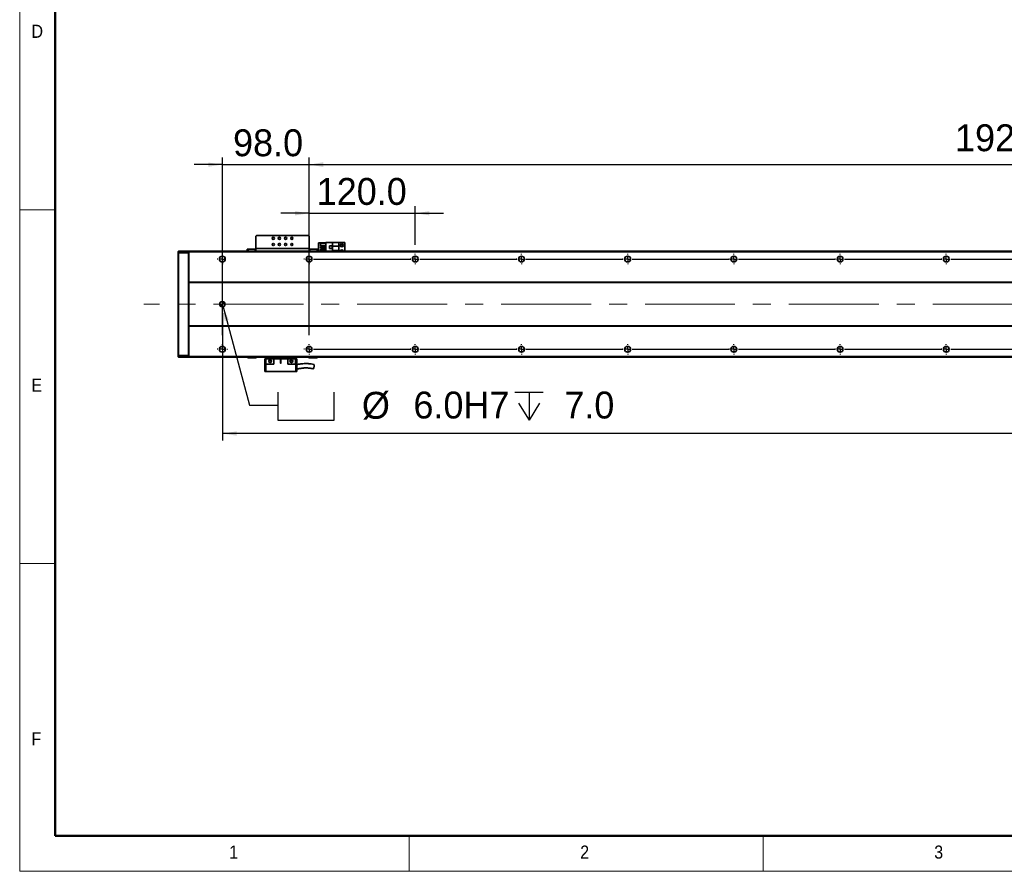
# Model space of a CAD drawing. Header units: millimetres. Extents: x 40 to 3320, y 40 to 2336.
# Tile 1 of 12: x 40 to 1153, y 40 to 1003. Entities that reach past the tile are written whole.
import ezdxf

# ---------------------------------------------------------------- set-up
doc = ezdxf.new("R2010")
doc.units = ezdxf.units.MM
doc.header["$LTSCALE"] = 8
doc.header["$PDSIZE"] = -1
doc.linetypes.add('CENTERX2', pattern=[20.32, 12.7, -2.54, 2.54, -2.54])
doc.layers.add('黑色实线', color=7, linetype='Continuous')
doc.styles.add('SLDTEXTSTYLE1', font='Gothic.ttf', dxfattribs={"width": 0.913})
doc.styles.add('SLDTEXTSTYLE8', font='txt')
doc.dimstyles.new('SLDDIMSTYLE0', dxfattribs={"dimtxt": 30.4, "dimasz": 16, "dimexe": 0, "dimexo": 0.0625, "dimgap": 7.6, "dimtad": 2, "dimdec": 1, "dimrnd": 1e-09, "dimzin": 4, "dimdsep": 46, "dimtxsty": 'SLDTEXTSTYLE8', "dimsah": 1, "dimcen": 0.09, "dimadec": 0, "dimazin": 1, "dimtfac": 1, "dimtdec": 1, "dimtmove": 0, "dimatfit": 0, "dimfxl": 0, "dimfrac": 2, "dimtolj": 1, "dimtzin": 12, "dimarcsym": 0})
doc.dimstyles.new('SLDDIMSTYLE4', dxfattribs={"dimtxt": 30.4, "dimasz": 16, "dimexe": 0, "dimexo": 0.0625, "dimgap": 7.6, "dimtad": 0, "dimtih": 1, "dimtoh": 1, "dimdec": 1, "dimrnd": 1e-09, "dimzin": 4, "dimdsep": 46, "dimtxsty": 'SLDTEXTSTYLE8', "dimsah": 1, "dimcen": 0, "dimadec": 0, "dimazin": 1, "dimtfac": 1, "dimtdec": 1, "dimtofl": 0, "dimtmove": 0, "dimatfit": 3, "dimfxl": 0, "dimfrac": 2, "dimtolj": 1, "dimtzin": 12, "dimarcsym": 0})
doc.dimstyles.new('SLDDIMSTYLE5', dxfattribs={"dimtxt": 30.4, "dimasz": 16, "dimexe": 0, "dimexo": 0.0625, "dimgap": 7.6, "dimtad": 2, "dimdec": 1, "dimrnd": 1e-09, "dimzin": 4, "dimdsep": 46, "dimtxsty": 'SLDTEXTSTYLE8', "dimsah": 1, "dimcen": 0.09, "dimadec": 0, "dimazin": 1, "dimtfac": 1, "dimtdec": 1, "dimtofl": 0, "dimtmove": 0, "dimatfit": 3, "dimfxl": 0, "dimfrac": 2, "dimtolj": 1, "dimtzin": 12, "dimarcsym": 0})

# ---------------------------------------------------------------- blocks, each defined once
blk = doc.blocks.new('SW_SYMBOL_HOLE_SPOT')
at = {"layer": '黑色实线', "color": 0}
for p, q in [((0, 7000), (0, 600)), ((12800, 600), (12800, 7000)), ((0, 600), (12800, 600))]:
    blk.add_line(p, q, dxfattribs=at)
blk = doc.blocks.new('SW_SYMBOL_HOLE_DEPTH')
at = {"layer": '黑色实线', "color": 0}
for p, q in [((0, 7000), (6400, 7000)), ((3200, 7000), (3200, 600)), ((800, 4440), (3200, 600)), ((5600, 4440), (3200, 600))]:
    blk.add_line(p, q, dxfattribs=at)
blk = doc.blocks.new('_D_25')
at = {"layer": '黑色实线'}
for p, q in [((269.8, 678.3), (299.6, 567.1)), ((299.6, 567.1), (331.6, 567.1))]:
    blk.add_line(p, q, dxfattribs=at)
blk.add_solid([(269.8, 678.3), (271.6, 662.3), (276.2, 663.5)], dxfattribs=at)
at = {"layer": '黑色实线', "xscale": 0.004985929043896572, "yscale": 0.004985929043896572, "zscale": 0.004985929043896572}
for name, p in [('SW_SYMBOL_HOLE_SPOT', (331.6, 547)), ('SW_SYMBOL_HOLE_DEPTH', (599.6, 547))]:
    blk.add_blockref(name, p, dxfattribs=at)
at = {"layer": '黑色实线', "char_height": 30.4, "attachment_point": 1, "style": 'SLDTEXTSTYLE8'}
for s, insert in [('%%c', (426.7, 582.1)), (' 6.0H7 ', (473.6, 582.4)), (' 7.0', (644.1, 582.4))]:
    blk.add_mtext(s, dxfattribs=dict(at, insert=insert))
blk = doc.blocks.new('_D_27')
at = {"layer": '黑色实线'}
for p, q in [((269, 671.1), (269, 527)), ((2385, 665.5), (2385, 527)), ((2385, 535), (269, 535))]:
    blk.add_line(p, q, dxfattribs=at)
for points in [[(269, 535), (285, 532.6), (285, 537.4)], [(2385, 535), (2369, 537.4), (2369, 532.6)]]:
    blk.add_solid(points, dxfattribs=at)
at = {"layer": '黑色实线', "insert": (1269.4, 574.8), "char_height": 30.4, "attachment_point": 1, "style": 'SLDTEXTSTYLE8'}
blk.add_mtext('2116.0', dxfattribs=at)
blk = doc.blocks.new('_D_30')
at = {"layer": 'Defpoints', "color": 0}
for p in [(2287, 839), (367, 738.1), (2287, 738.1)]:
    blk.add_point(p, dxfattribs=at)
at = {"layer": '黑色实线', "color": 0, "lineweight": -2}
for p, q in [((367, 738.1), (367, 839)), ((383, 839), (2271, 839)), ((2287, 738.1), (2287, 839))]:
    blk.add_line(p, q, dxfattribs=at)
at = {"layer": '黑色实线', "color": 0}
for points in [[(383, 841.7), (383, 836.4), (367, 839)], [(2271, 841.7), (2271, 836.4), (2287, 839)]]:
    blk.add_solid(points, dxfattribs=at)
at = {"layer": '黑色实线', "color": 0, "insert": (1358.7, 884.6), "char_height": 30.4, "attachment_point": 2, "style": 'SLDTEXTSTYLE8'}
blk.add_mtext('\\A1;1920.0=16×120.0（PITCH）', dxfattribs=at)
blk = doc.blocks.new('_D_31')
at = {"layer": '黑色实线'}
for p, q in [((367, 748.2), (367, 792)), ((487, 748.2), (487, 792)), ((367, 784), (335, 784)), ((367, 784), (487, 784)), ((487, 784), (519, 784))]:
    blk.add_line(p, q, dxfattribs=at)
for points in [[(367, 784), (351, 786.4), (351, 781.6)], [(487, 784), (503, 781.6), (503, 786.4)]]:
    blk.add_solid(points, dxfattribs=at)
at = {"layer": '黑色实线', "insert": (375.6, 823.9), "char_height": 30.4, "attachment_point": 1, "style": 'SLDTEXTSTYLE8'}
blk.add_mtext('120.0', dxfattribs=at)
blk = doc.blocks.new('_D_32')
at = {"layer": '黑色实线'}
for p, q in [((269, 646.2), (269, 847)), ((367, 646.2), (367, 847)), ((269, 839), (237, 839)), ((269, 839), (367, 839)), ((367, 839), (399, 839))]:
    blk.add_line(p, q, dxfattribs=at)
for points in [[(269, 839), (253, 841.4), (253, 836.6)], [(367, 839), (383, 836.6), (383, 841.4)]]:
    blk.add_solid(points, dxfattribs=at)
at = {"layer": '黑色实线', "insert": (281.1, 878.9), "char_height": 30.4, "attachment_point": 1, "style": 'SLDTEXTSTYLE8'}
blk.add_mtext('98.0', dxfattribs=at)
blk = doc.blocks.new('SW_CENTERMARKSYMBOL_0')
at = {"layer": '黑色实线', "color": 0}
for p, q in [((-5.08, 0), (-5.84, 0)), ((0, 0), (-2.54, 0)), ((0, 5.08), (0, 5.84)), ((0, 0), (0, 2.54)), ((0, 0), (0, -2.54)), ((0, 0), (2.54, 0)), ((5.08, 0), (5.84, 0)), ((0, -5.08), (0, -5.84))]:
    blk.add_line(p, q, dxfattribs=at)
blk = doc.blocks.new('SW_CENTERMARKSYMBOL_1')
at = {"layer": '黑色实线', "color": 0}
for p, q in [((-343.08, 102), (-343.84, 102)), ((-338, 102), (-340.54, 102)), ((-338, 107.08), (-338, 107.84)), ((-338, 102), (-338, 104.54)), ((-338, 102), (-338, 99.46)), ((-338, 102), (-335.46, 102)), ((0, 102), (-2.54, 102)), ((0, 107.08), (0, 107.84)), ((0, 102), (0, 104.54)), ((0, 102), (0, 99.46)), ((0, 102), (2.54, 102)), ((5.08, 102), (5.84, 102)), ((-338, 96.92), (-338, 96.16)), ((0, 96.92), (0, 96.16)), ((-245.08, 0), (-245.84, 0)), ((-240, 0), (-242.54, 0)), ((-240, 5.08), (-240, 5.84)), ((-240, 0), (-240, 2.54)), ((-240, 0), (-240, -2.54)), ((-240, 0), (-237.46, 0)), ((-234.92, 0), (-125.08, 0)), ((-125.08, 0), (-125.84, 0)), ((-120, 0), (-122.54, 0)), ((-120, 0), (-122.54, 0)), ((-120, 5.08), (-120, 5.84)), ((-120, 0), (-120, 2.54)), ((-120, 0), (-120, 2.54)), ((-120, 0), (-120, -2.54)), ((-120, 0), (-117.46, 0)), ((-120, 0), (-120, -2.54)), ((-120, 0), (-117.46, 0)), ((-114.92, 0), (-114.16, 0)), ((-114.92, 0), (-5.08, 0)), ((-5.08, 0), (-5.84, 0)), ((0, 0), (-2.54, 0)), ((0, 0), (-2.54, 0)), ((0, 0), (-2.54, 0)), ((0, 5.08), (0, 5.84)), ((0, 5.08), (0, 5.84)), ((0, 0), (0, 2.54)), ((0, 0), (0, 2.54)), ((0, 0), (0, 2.54)), ((0, 0), (0, -2.54)), ((0, 0), (2.54, 0)), ((0, 0), (0, -2.54)), ((0, 0), (2.54, 0)), ((0, 0), (0, -2.54)), ((0, 0), (2.54, 0)), ((5.08, 0), (5.84, 0)), ((5.08, 0), (114.92, 0)), ((114.92, 0), (114.16, 0)), ((120, 0), (117.46, 0)), ((120, 0), (117.46, 0)), ((120, 0), (117.46, 0)), ((120, 0), (117.46, 0)), ((120, 5.08), (120, 5.84)), ((120, 0), (120, 2.54)), ((120, 0), (120, 2.54)), ((120, 0), (120, 2.54)), ((120, 0), (120, 2.54)), ((120, 0), (120, -2.54)), ((120, 0), (122.54, 0)), ((120, 0), (120, -2.54)), ((120, 0), (122.54, 0)), ((120, 0), (120, -2.54)), ((120, 0), (122.54, 0)), ((120, 0), (120, -2.54)), ((120, 0), (122.54, 0)), ((125.08, 0), (125.84, 0)), ((125.08, 0), (234.92, 0)), ((234.92, 0), (234.16, 0)), ((240, 0), (237.46, 0)), ((240, 0), (237.46, 0)), ((240, 0), (237.46, 0)), ((240, 0), (237.46, 0)), ((240, 0), (237.46, 0)), ((240, 5.08), (240, 5.84)), ((240, 0), (240, 2.54)), ((240, 0), (240, 2.54)), ((240, 0), (240, 2.54)), ((240, 0), (240, 2.54)), ((240, 0), (240, 2.54)), ((240, 0), (240, -2.54)), ((240, 0), (242.54, 0)), ((240, 0), (240, -2.54)), ((240, 0), (242.54, 0)), ((240, 0), (240, -2.54)), ((240, 0), (242.54, 0)), ((240, 0), (240, -2.54)), ((240, 0), (242.54, 0)), ((240, 0), (240, -2.54)), ((240, 0), (242.54, 0)), ((245.08, 0), (245.84, 0)), ((245.08, 0), (354.92, 0)), ((354.92, 0), (354.16, 0)), ((360, 0), (357.46, 0)), ((360, 0), (357.46, 0)), ((360, 0), (357.46, 0)), ((360, 0), (357.46, 0)), ((360, 0), (357.46, 0)), ((360, 0), (357.46, 0)), ((360, 5.08), (360, 5.84)), ((360, 0), (360, 2.54)), ((360, 0), (360, 2.54)), ((360, 0), (360, 2.54)), ((360, 0), (360, 2.54)), ((360, 0), (360, 2.54)), ((360, 0), (360, 2.54)), ((360, 0), (360, -2.54)), ((360, 0), (362.54, 0)), ((360, 0), (360, -2.54)), ((360, 0), (362.54, 0)), ((360, 0), (360, -2.54)), ((360, 0), (362.54, 0)), ((360, 0), (360, -2.54)), ((360, 0), (362.54, 0)), ((360, 0), (360, -2.54)), ((360, 0), (362.54, 0)), ((360, 0), (360, -2.54)), ((360, 0), (362.54, 0)), ((365.08, 0), (365.84, 0)), ((365.08, 0), (474.92, 0)), ((474.92, 0), (474.16, 0)), ((480, 0), (477.46, 0)), ((480, 0), (477.46, 0)), ((480, 0), (477.46, 0)), ((480, 0), (477.46, 0)), ((480, 0), (477.46, 0)), ((480, 0), (477.46, 0)), ((480, 0), (477.46, 0)), ((480, 5.08), (480, 5.84)), ((480, 0), (480, 2.54)), ((480, 0), (480, 2.54)), ((480, 0), (480, 2.54)), ((480, 0), (480, 2.54)), ((480, 0), (480, 2.54)), ((480, 0), (480, 2.54)), ((480, 0), (480, 2.54)), ((480, 0), (480, -2.54)), ((480, 0), (482.54, 0)), ((480, 0), (480, -2.54)), ((480, 0), (482.54, 0)), ((480, 0), (480, -2.54)), ((480, 0), (482.54, 0)), ((480, 0), (480, -2.54)), ((480, 0), (482.54, 0)), ((480, 0), (480, -2.54)), ((480, 0), (482.54, 0)), ((480, 0), (480, -2.54)), ((480, 0), (482.54, 0)), ((480, 0), (480, -2.54)), ((480, 0), (482.54, 0)), ((485.08, 0), (485.84, 0)), ((485.08, 0), (594.92, 0)), ((-240, -5.08), (-240, -5.84)), ((-120, -5.08), (-120, -5.84)), ((0, -5.08), (0, -5.84)), ((120, -5.08), (120, -5.84)), ((240, -5.08), (240, -5.84)), ((360, -5.08), (360, -5.84)), ((480, -5.08), (480, -5.84))]:
    blk.add_line(p, q, dxfattribs=at)
blk = doc.blocks.new('SW_CENTERMARKSYMBOL_2')
at = {"layer": '黑色实线', "color": 0}
for p, q in [((-365.08, 0), (-365.84, 0)), ((-360, 0), (-362.54, 0)), ((-360, 5.08), (-360, 5.84)), ((-360, 0), (-360, 2.54)), ((-360, 0), (-360, -2.54)), ((-360, 0), (-357.46, 0)), ((-354.92, 0), (-245.08, 0)), ((-245.08, 0), (-245.84, 0)), ((-240, 0), (-242.54, 0)), ((-240, 0), (-242.54, 0)), ((-240, 5.08), (-240, 5.84)), ((-240, 0), (-240, 2.54)), ((-240, 0), (-240, 2.54)), ((-240, 0), (-240, -2.54)), ((-240, 0), (-237.46, 0)), ((-240, 0), (-240, -2.54)), ((-240, 0), (-237.46, 0)), ((-234.92, 0), (-234.16, 0)), ((-234.92, 0), (-125.08, 0)), ((-125.08, 0), (-125.84, 0)), ((-120, 0), (-122.54, 0)), ((-120, 0), (-122.54, 0)), ((-120, 0), (-122.54, 0)), ((-120, 5.08), (-120, 5.84)), ((-120, 0), (-120, 2.54)), ((-120, 0), (-120, 2.54)), ((-120, 0), (-120, 2.54)), ((-120, 0), (-120, -2.54)), ((-120, 0), (-117.46, 0)), ((-120, 0), (-120, -2.54)), ((-120, 0), (-117.46, 0)), ((-120, 0), (-120, -2.54)), ((-120, 0), (-117.46, 0)), ((-114.92, 0), (-114.16, 0)), ((-114.92, 0), (-5.08, 0)), ((-5.08, 0), (-5.84, 0)), ((0, 0), (-2.54, 0)), ((0, 0), (-2.54, 0)), ((0, 0), (-2.54, 0)), ((0, 0), (-2.54, 0)), ((0, 5.08), (0, 5.84)), ((0, 0), (0, 2.54)), ((0, 0), (0, 2.54)), ((0, 0), (0, 2.54)), ((0, 0), (0, 2.54)), ((0, 0), (0, -2.54)), ((0, 0), (2.54, 0)), ((0, 0), (0, -2.54)), ((0, 0), (2.54, 0)), ((0, 0), (0, -2.54)), ((0, 0), (2.54, 0)), ((0, 0), (0, -2.54)), ((0, 0), (2.54, 0)), ((5.08, 0), (5.84, 0)), ((5.08, 0), (114.92, 0)), ((114.92, 0), (114.16, 0)), ((120, 0), (117.46, 0)), ((120, 0), (117.46, 0)), ((120, 0), (117.46, 0)), ((120, 0), (117.46, 0)), ((120, 0), (117.46, 0)), ((120, 5.08), (120, 5.84)), ((120, 0), (120, 2.54)), ((120, 0), (120, 2.54)), ((120, 0), (120, 2.54)), ((120, 0), (120, 2.54)), ((120, 0), (120, 2.54)), ((120, 0), (120, -2.54)), ((120, 0), (122.54, 0)), ((120, 0), (120, -2.54)), ((120, 0), (122.54, 0)), ((120, 0), (120, -2.54)), ((120, 0), (122.54, 0)), ((120, 0), (120, -2.54)), ((120, 0), (122.54, 0)), ((120, 0), (120, -2.54)), ((120, 0), (122.54, 0)), ((125.08, 0), (125.84, 0)), ((125.08, 0), (234.92, 0)), ((234.92, 0), (234.16, 0)), ((240, 0), (237.46, 0)), ((240, 0), (237.46, 0)), ((240, 0), (237.46, 0)), ((240, 0), (237.46, 0)), ((240, 0), (237.46, 0)), ((240, 0), (237.46, 0)), ((240, 5.08), (240, 5.84)), ((240, 0), (240, 2.54)), ((240, 0), (240, 2.54)), ((240, 0), (240, 2.54)), ((240, 0), (240, 2.54)), ((240, 0), (240, 2.54)), ((240, 0), (240, 2.54)), ((240, 0), (240, -2.54)), ((240, 0), (242.54, 0)), ((240, 0), (240, -2.54)), ((240, 0), (242.54, 0)), ((240, 0), (240, -2.54)), ((240, 0), (242.54, 0)), ((240, 0), (240, -2.54)), ((240, 0), (242.54, 0)), ((240, 0), (240, -2.54)), ((240, 0), (242.54, 0)), ((240, 0), (240, -2.54)), ((240, 0), (242.54, 0)), ((245.08, 0), (245.84, 0)), ((245.08, 0), (354.92, 0)), ((354.92, 0), (354.16, 0)), ((360, 0), (357.46, 0)), ((360, 0), (357.46, 0)), ((360, 0), (357.46, 0)), ((360, 0), (357.46, 0)), ((360, 0), (357.46, 0)), ((360, 0), (357.46, 0)), ((360, 0), (357.46, 0)), ((360, 5.08), (360, 5.84)), ((360, 0), (360, 2.54)), ((360, 0), (360, 2.54)), ((360, 0), (360, 2.54)), ((360, 0), (360, 2.54)), ((360, 0), (360, 2.54)), ((360, 0), (360, 2.54)), ((360, 0), (360, 2.54)), ((360, 0), (360, -2.54)), ((360, 0), (362.54, 0)), ((360, 0), (360, -2.54)), ((360, 0), (362.54, 0)), ((360, 0), (360, -2.54)), ((360, 0), (362.54, 0)), ((360, 0), (360, -2.54)), ((360, 0), (362.54, 0)), ((360, 0), (360, -2.54)), ((360, 0), (362.54, 0)), ((360, 0), (360, -2.54)), ((360, 0), (362.54, 0)), ((360, 0), (360, -2.54)), ((360, 0), (362.54, 0)), ((365.08, 0), (365.84, 0)), ((365.08, 0), (474.92, 0)), ((-360, -5.08), (-360, -5.84)), ((-240, -5.08), (-240, -5.84)), ((-120, -5.08), (-120, -5.84)), ((0, -5.08), (0, -5.84)), ((120, -5.08), (120, -5.84)), ((240, -5.08), (240, -5.84)), ((360, -5.08), (360, -5.84))]:
    blk.add_line(p, q, dxfattribs=at)
blk = doc.blocks.new('SW_DOWELSYMBOL_4')
at = {"linetype": 'Continuous', "lineweight": 18}
h = blk.add_hatch(color=0, dxfattribs=at)
edge = h.paths.add_edge_path(flags=0)
edge.add_arc((0, 0), 3, 180, 270)
edge.add_line((0, -3), (0, 0))
edge.add_line((0, 0), (-3, 0))
h = blk.add_hatch(color=0, dxfattribs=at)
edge = h.paths.add_edge_path(flags=0)
edge.add_arc((0, 0), 3, 0, 90)
edge.add_line((0, 3), (0, 0))
edge.add_line((0, 0), (3, 0))
at = {"layer": '黑色实线', "color": 0}
blk.add_circle((0, 0), 3, dxfattribs=at)

msp = doc.modelspace()

# ---------------------------------------------------------------- linework, layer by layer
at = {"color": 7, "linetype": 'Continuous', "lineweight": 18}
for p, q in [((40, 2336), (40, 40)), ((80, 2296), (80, 80)), ((40, 788), (80, 788)), ((80, 388), (40, 388)), ((80, 80), (3280, 80)), ((480, 40), (480, 80)), ((880, 80), (880, 40)), ((984, 80), (3280, 80)), ((40, 40), (3320, 40))]:
    msp.add_line(p, q, dxfattribs=at)
at = {"color": 7, "linetype": 'Continuous', "lineweight": 50}
for p, q in [((80, 2296), (80, 80)), ((80, 80), (3280, 80))]:
    msp.add_line(p, q, dxfattribs=at)
at = {"color": 7, "linetype": 'Continuous', "lineweight": 35}
for p, q in [((307.9766078, 759.0456268), (306.9766207, 758.0456247)), ((306.9766207, 758.0456247), (306.9766207, 744.2456221)), ((365.9766062, 759.0456268), (307.9766078, 759.0456268)), ((366.9766231, 758.0456247), (365.9766062, 759.0456268)), ((366.9766231, 744.2456221), (366.9766231, 758.0456247)), ((377.7766271, 750.7507613), (377.4766071, 750.4507637)), ((377.7766271, 750.4507637), (377.4766071, 750.4507637)), ((377.4766071, 741.2456235), (377.4766071, 750.4507637)), ((377.900873, 750.7507613), (377.7766271, 750.4507637)), ((377.7766271, 750.7507613), (377.900873, 750.7507613)), ((382.1766122, 750.4507637), (377.7766271, 750.4507637)), ((377.7766271, 750.4507637), (377.7766271, 741.2456235)), ((377.900873, 750.7507613), (382.1766122, 750.7507613)), ((379.7766014, 749.8107588), (385.9766169, 749.8107588)), ((379.7766014, 747.3107612), (379.7766014, 749.8107588)), ((379.7766014, 747.3107612), (385.9766169, 747.3107612)), ((379.7766014, 746.2707644), (385.9766169, 746.2707644)), ((379.7766014, 744.7707614), (379.7766014, 746.2707644)), ((382.1766122, 749.8107588), (382.1766122, 750.7507613)), ((382.1766122, 750.7507613), (385.9766169, 750.7507613)), ((382.1766122, 746.2707644), (382.1766122, 747.3107612)), ((385.9766169, 741.2456235), (385.9766169, 751.0507589)), ((385.9766169, 751.0507589), (393.5266181, 751.0507589)), ((393.2766064, 747.3507633), (390.0766118, 747.3507633)), ((390.0766118, 747.3507633), (390.0766118, 744.1507613)), ((393.1766196, 747.2507616), (390.1766284, 747.2507616)), ((390.1766284, 747.2507616), (390.1766284, 744.250763)), ((393.1766196, 744.250763), (393.1766196, 747.2507616)), ((393.2766064, 744.1507613), (393.2766064, 747.3507633)), ((400.476609, 751.0507589), (393.5266181, 751.0507589)), ((393.5266181, 751.0507589), (393.5266181, 746.7507606)), ((400.476609, 746.7507606), (393.5266181, 746.7507606)), ((393.5266181, 741.7507579), (393.5266181, 746.7507606)), ((400.476609, 746.7507606), (400.476609, 751.0507589)), ((407.4766083, 751.0507589), (400.476609, 751.0507589)), ((400.476609, 746.7507606), (400.476609, 741.7507579)), ((407.4766083, 751.0507589), (407.4766083, 741.2456235)), ((218.9766212, 740.9456259), (219.2766114, 741.2456235)), ((218.9766212, 739.1213586), (218.9766212, 740.9456259)), ((218.9766212, 739.1213586), (219.2766114, 739.2456232)), ((218.9766212, 623.3698873), (218.9766212, 739.1213586)), ((219.2766114, 741.2456235), (219.2766114, 739.2456232)), ((219.2766114, 741.2456235), (230.6766106, 741.2456235)), ((219.2766114, 739.2456232), (219.2766114, 623.2456228)), ((230.6766106, 739.2456232), (219.2766114, 739.2456232)), ((230.6766106, 739.2456232), (230.6766106, 741.2456235)), ((230.9766157, 740.9456259), (230.6766106, 741.2456235)), ((230.6766106, 623.2456228), (230.6766106, 739.2456232)), ((230.9766157, 739.1213586), (230.6766106, 739.2456232)), ((2422.976528, 741.2456235), (230.9766157, 741.2456235)), ((230.9766157, 740.2456252), (230.9766157, 741.2456235)), ((2422.976528, 740.2456252), (230.9766157, 740.2456252)), ((230.9766157, 706.2456233), (230.9766157, 740.2456252)), ((296.9766303, 741.2456235), (296.9766303, 743.2456201)), ((296.9766303, 743.2456201), (297.9766174, 743.2456201)), ((297.9766174, 743.2456201), (297.9766174, 741.2456235)), ((297.9766174, 743.2456201), (305.9766038, 743.2456201)), ((305.9766038, 743.2456201), (305.9766038, 741.2456235)), ((306.9766207, 743.2456201), (305.9766038, 743.2456201)), ((366.9766231, 744.2456221), (306.9766207, 744.2456221)), ((306.9766207, 741.2456235), (306.9766207, 744.2456221)), ((366.9766231, 744.2456221), (366.9766231, 741.2456235)), ((367.9766102, 743.2456201), (366.9766231, 743.2456201)), ((367.9766102, 743.2456201), (367.9766102, 741.2456235)), ((367.9766102, 743.2456201), (375.9766264, 743.2456201)), ((375.9766264, 741.2456235), (375.9766264, 743.2456201)), ((375.9766264, 743.2456201), (376.9766136, 743.2456201)), ((376.9766136, 743.2456201), (376.9766136, 741.2456235)), ((379.7766014, 744.7707614), (385.9766169, 744.7707614)), ((379.7766014, 743.7307646), (385.9766169, 743.7307646)), ((379.7766014, 742.2307616), (379.7766014, 743.7307646)), ((379.7766014, 742.2307616), (385.9766169, 742.2307616)), ((382.1766122, 743.7307646), (382.1766122, 744.7707614)), ((382.1766122, 741.2456235), (382.1766122, 742.2307616)), ((390.0766118, 744.1507613), (393.2766064, 744.1507613)), ((390.1766284, 744.250763), (393.1766196, 744.250763)), ((393.5266181, 741.7507579), (400.476609, 741.7507579)), ((393.5266181, 741.7507579), (393.5266181, 741.2456235)), ((400.476609, 741.2456235), (400.476609, 741.7507579)), ((271.9766243, 733.6203976), (271.9766243, 730.8708502)), ((2422.976528, 706.2456233), (230.9766157, 706.2456233)), ((230.9766157, 706.2456233), (230.9766157, 705.7456242)), ((2422.976528, 705.7456242), (230.9766157, 705.7456242)), ((230.9766157, 656.7456236), (230.9766157, 705.7456242)), ((2422.976528, 656.7456236), (230.9766157, 656.7456236)), ((230.9766157, 656.2456226), (230.9766157, 656.7456236)), ((2422.976528, 656.2456226), (230.9766157, 656.2456226)), ((230.9766157, 622.2456245), (230.9766157, 656.2456226)), ((218.9766212, 621.5456238), (218.9766212, 623.3698873)), ((218.9766212, 623.3698873), (219.2766114, 623.2456228)), ((219.2766114, 623.2456228), (219.2766114, 621.2456224)), ((219.2766114, 623.2456228), (230.6766106, 623.2456228)), ((230.9766157, 623.3698873), (230.6766106, 623.2456228)), ((230.6766106, 621.2456224), (230.6766106, 623.2456228)), ((271.9766243, 631.6203957), (271.9766243, 628.8708521)), ((218.9766212, 621.5456238), (219.2766114, 621.2456224)), ((230.6766106, 621.2456224), (219.2766114, 621.2456224)), ((230.9766157, 621.5456238), (230.6766106, 621.2456224)), ((2422.976528, 622.2456245), (230.9766157, 622.2456245)), ((230.9766157, 622.2456245), (230.9766157, 621.2456224)), ((2422.976528, 621.2456224), (230.9766157, 621.2456224)), ((297.4766238, 621.05076), (297.4766238, 621.2456224)), ((297.776614, 620.7507623), (297.4766238, 621.05076)), ((297.4766238, 621.05076), (298.4766109, 621.05076)), ((298.6008866, 620.7507623), (297.776614, 620.7507623)), ((298.4766109, 621.2456224), (298.4766109, 621.05076)), ((298.6008866, 620.7507623), (298.4766109, 621.05076)), ((298.4766109, 621.05076), (306.4766272, 621.05076)), ((306.3523515, 620.7507623), (298.6008866, 620.7507623)), ((306.3523515, 620.7507623), (306.4766272, 621.05076)), ((307.1766241, 620.7507623), (306.3523515, 620.7507623)), ((306.4766272, 621.05076), (306.4766272, 621.2456224)), ((306.4766272, 621.05076), (307.4766143, 621.05076)), ((307.4766143, 621.05076), (307.1766241, 620.7507623)), ((307.4766143, 621.2456224), (307.4766143, 621.05076)), ((316.9766112, 619.350761), (316.9766112, 604.9507594)), ((318.1766017, 619.350761), (316.9766112, 619.350761)), ((317.9766281, 619.350761), (317.9766281, 621.2456224)), ((318.1766017, 613.35076), (317.9766281, 613.35076)), ((317.9766281, 604.9507594), (317.9766281, 613.35076)), ((318.1766017, 619.350761), (318.1766017, 613.35076)), ((326.9766016, 619.350761), (318.1766017, 619.350761)), ((318.1766017, 613.35076), (326.9766016, 613.35076)), ((326.9766016, 619.350761), (334.7266062, 619.350761)), ((326.9766016, 619.350761), (326.9766016, 613.35076)), ((335.2266295, 619.350761), (334.7266062, 619.350761)), ((334.7266062, 619.350761), (334.7266062, 614.6007588)), ((335.2266295, 619.350761), (342.9766043, 619.350761)), ((335.2266295, 614.6007588), (335.2266295, 619.350761)), ((342.9766043, 613.35076), (342.9766043, 619.350761)), ((351.7766042, 619.350761), (342.9766043, 619.350761)), ((342.9766043, 613.35076), (351.7766042, 613.35076)), ((347.9858978, 617.4019759), (348.1171473, 616.9979757)), ((351.7766042, 613.35076), (351.7766042, 619.350761)), ((352.9766245, 619.350761), (351.7766042, 619.350761)), ((351.9766076, 613.35076), (351.7766042, 613.35076)), ((351.9766076, 619.350761), (351.9766076, 621.2456224)), ((351.9766076, 613.35076), (351.9766076, 604.9507594)), ((352.9766245, 604.9507594), (352.9766245, 619.350761)), ((366.4766295, 621.05076), (366.4766295, 621.2456224)), ((366.7766197, 620.7507623), (366.4766295, 621.05076)), ((366.4766295, 621.05076), (367.4766167, 621.05076)), ((367.6008924, 620.7507623), (366.7766197, 620.7507623)), ((367.4766167, 621.2456224), (367.4766167, 621.05076)), ((367.6008924, 620.7507623), (367.4766167, 621.05076)), ((367.4766167, 621.05076), (375.4766031, 621.05076)), ((375.3523572, 620.7507623), (367.6008924, 620.7507623)), ((375.3523572, 620.7507623), (375.4766031, 621.05076)), ((376.1766298, 620.7507623), (375.3523572, 620.7507623)), ((375.4766031, 621.05076), (375.4766031, 621.2456224)), ((375.4766031, 621.05076), (376.47662, 621.05076)), ((376.47662, 621.05076), (376.1766298, 620.7507623)), ((376.47662, 621.2456224), (376.47662, 621.05076)), ((317.9766281, 604.9507594), (316.9766112, 604.9507594)), ((351.9766076, 604.9507594), (317.9766281, 604.9507594)), ((352.9766245, 604.9507594), (351.9766076, 604.9507594))]:
    msp.add_line(p, q, dxfattribs=at)
at = {"color": 8, "linetype": 'Continuous', "lineweight": 35}
for p, q in [((334.2197283, 749.7507593), (332.7335163, 749.7507593)), ((341.2197276, 749.7507593), (339.7335155, 749.7507593))]:
    msp.add_line(p, q, dxfattribs=at)
at = {"color": 7, "linetype": 'Continuous', "lineweight": 35}
for centre, radius in [((326.4766157, 755.7456235), 1.25), ((333.4766157, 755.7456235), 1.25), ((340.4766157, 755.7456235), 1.25), ((347.4766157, 755.7456235), 1.25), ((326.4766157, 748.7456235), 1.25), ((333.4766157, 748.7456235), 1.25), ((340.4766157, 748.7456235), 1.25), ((347.4766157, 748.7456235), 1.25), ((403.9766157, 747.7507615), 1.75), ((403.9766157, 747.7507615), 1.25), ((268.9766157, 732.2456235), 3.3), ((366.9766157, 732.2456235), 3.3), ((486.9766157, 732.2456235), 3.3), ((606.9766157, 732.2456235), 3.3), ((726.9766157, 732.2456235), 3.3), ((846.9766157, 732.2456235), 3.3), ((966.9766157, 732.2456235), 3.3), ((1086.9766157, 732.2456235), 3.3), ((268.9766157, 681.2456235), 3), ((268.9766157, 630.2456235), 3.3), ((366.9766157, 630.2456235), 3.3), ((486.9766157, 630.2456235), 3.3), ((606.9766157, 630.2456235), 3.3), ((726.9766157, 630.2456235), 3.3), ((846.9766157, 630.2456235), 3.3), ((966.9766157, 630.2456235), 3.3), ((1086.9766157, 630.2456235), 3.3), ((322.9766157, 616.8507615), 1.6), ((346.9766157, 616.8507615), 1.6)]:
    msp.add_circle(centre, radius, dxfattribs=at)
for centre, radius, start, end in [((403.9766157, 740.7507615), 1.75, 16.4260898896, 163.5739101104), ((403.9766157, 740.7507615), 1.25, 23.3214650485, 156.6785349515), ((334.9766157, 614.6007615), 0.25, 180, 0)]:
    msp.add_arc(centre, radius, start, end, dxfattribs=at)
for points, knots in [([(324.1171582, 616.9979757), (324.1364161, 616.869414), (324.1751189, 616.6110416), (324.0683151, 616.2208209), (323.8461386, 615.8750226), (323.5102507, 615.6085508), (323.0923327, 615.4579454), (322.634713, 615.4506591), (322.1997472, 615.5816131), (321.9684609, 615.7638183), (321.8597813, 615.8494351)], [0, 0, 0, 0, 0.1147382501, 0.23059126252, 0.35093007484, 0.4758292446, 0.60545612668, 0.73940388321, 0.87754795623, 1, 1, 1, 1]), ([(322.9582353, 618.150234), (323.1001218, 618.1232013), (323.3832599, 618.0692569), (323.7367907, 617.816543), (323.9161704, 617.5675814), (323.9776155, 617.4216698), (323.9859088, 617.4019759)], [0, 0, 0, 0, 0.3223276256, 0.6432129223, 0.9518441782, 1, 1, 1, 1]), ([(346.9766124, 618.0007605), (346.8606444, 617.9905531), (346.6287046, 617.9701381), (346.3123944, 617.8098489), (346.056425, 617.5699292), (345.8840172, 617.2626834), (345.8109346, 616.9185411), (345.8436483, 616.5681043), (345.9793556, 616.2433947), (346.2056038, 615.9738237), (346.5019123, 615.7839429), (346.841319, 615.6909443), (347.1930579, 615.7033196), (347.5249954, 615.8199104), (347.8076599, 616.0302003), (348.0128305, 616.3147829), (348.131335, 616.6490038), (348.1218765, 616.8816524), (348.1171473, 616.9979757)], [0, 0, 0, 0, 0.0624977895, 0.1249976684, 0.1874971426, 0.2499982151, 0.3124966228, 0.3749963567, 0.4374973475, 0.4999967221, 0.5624980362, 0.6249943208, 0.6874953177, 0.7499948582, 0.81249679, 0.8749971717, 0.9374991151, 1, 1, 1, 1]), ([(348.1171473, 616.9979757), (348.1364213, 616.8694131), (348.175157, 616.6110372), (348.0682871, 616.2208354), (347.8461653, 615.8750129), (347.5102661, 615.6085525), (347.0923527, 615.4579452), (346.6347307, 615.4506578), (346.1997615, 615.5816205), (345.9684603, 615.7638189), (345.8597703, 615.8494351)], [0, 0, 0, 0, 0.11473834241, 0.23059291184, 0.35092628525, 0.475824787, 0.60545097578, 0.7393980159, 0.87754135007, 1, 1, 1, 1]), ([(346.9582541, 618.150234), (347.1001281, 618.1231972), (347.3832588, 618.0692413), (347.7368121, 617.8165644), (347.9161608, 617.5675755), (347.9776044, 617.4216697), (347.9858978, 617.4019759)], [0, 0, 0, 0, 0.3223111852, 0.6432200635, 0.9518434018, 1, 1, 1, 1]), ([(372.2891553, 613.1430006), (371.3190951, 613.2978816), (369.5082675, 613.5870007), (367.0394904, 613.9706787), (364.9808301, 614.1394161), (363.126945, 614.1783211), (361.0942807, 614.0976061), (359.2629365, 613.8907775), (357.7522629, 613.6733605), (356.7425239, 613.5222927), (355.6999654, 613.3707807), (354.6371524, 613.2519437), (353.7193119, 613.1744823), (353.1700303, 613.2078342), (352.9766245, 613.2195776)], [0, 0, 0, 0, 0.1557740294, 0.2907859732, 0.3967697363, 0.4749902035, 0.5735898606, 0.7047464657, 0.7546895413, 0.8070874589, 0.8612087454, 0.9159540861, 0.9704068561, 1, 1, 1, 1]), ([(371.7240139, 608.2439979), (371.7585407, 608.2300307), (371.8565923, 608.1903655), (372.0492367, 608.4571972), (372.2637725, 608.9557249), (372.4513963, 609.6523811), (372.5916213, 610.4588353), (372.669152, 611.2980227), (372.6732685, 612.0780193), (372.5998423, 612.6941123), (372.4679223, 613.0823728), (372.344949, 613.1127675), (372.2889467, 613.1266093)], [0, 0, 0, 0, 0.0574060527, 0.163025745, 0.2664660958, 0.3699770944, 0.4747885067, 0.5815843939, 0.6902312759, 0.799775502, 0.9088172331, 1, 1, 1, 1]), ([(352.9766245, 608.2343792), (353.2117832, 608.2259633), (353.9296017, 608.2002737), (355.0749315, 608.2884445), (356.756384, 608.4815952), (358.4556227, 608.7502105), (360.1324046, 608.9801665), (361.5805333, 609.1254728), (363.2671905, 609.2110469), (365.1775083, 609.1481555), (367.215401, 608.9239368), (369.3249861, 608.566607), (370.8720411, 608.3291942), (371.718411, 608.1993094)], [0, 0, 0, 0, 0.0368682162, 0.1125397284, 0.1785183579, 0.3028051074, 0.3842704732, 0.4445276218, 0.5302864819, 0.6473384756, 0.7447459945, 0.8603544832, 1, 1, 1, 1])]:
    msp.add_open_spline(points, degree=3, knots=knots, dxfattribs=at)
at = {"layer": '黑色实线', "linetype": 'CENTERX2', "lineweight": 18}
msp.add_line((2473.7766157, 681.2456235), (180.1766157, 681.2456235), dxfattribs=at)

# ---------------------------------------------------------------- block references
at = {"layer": '黑色实线'}
for name, p in [('SW_CENTERMARKSYMBOL_1', (606.9766157, 630.2456235)), ('SW_CENTERMARKSYMBOL_2', (726.9766157, 732.2456235)), ('SW_DOWELSYMBOL_4', (268.9766157, 681.2456235)), ('SW_CENTERMARKSYMBOL_0', (268.9766157, 630.2456235))]:
    msp.add_blockref(name, p, dxfattribs=at)

# ---------------------------------------------------------------- texts
at = {"color": 7, "linetype": 'Continuous', "lineweight": 0, "char_height": 14.8166667, "attachment_point": 1, "style": 'SLDTEXTSTYLE1'}
for s, insert in [('D', (53.3333333, 997.1704528)), ('E', (53.3333333, 597.1704528)), ('F', (53.3333333, 197.1704528)), ('1', (276.6666667, 69.1704848)), ('2', (673.3333333, 69.1704848)), ('3', (1073.3333333, 69.1704848))]:
    msp.add_mtext(s, dxfattribs=dict(at, insert=insert))

# ---------------------------------------------------------------- dimensions: what is measured, and where the dimension line sits
at = {"layer": '黑色实线'}
for base, p1, p2, dimstyle, picture, middle in [((366.9766157, 839.0456735), (268.9766157, 636.0856235), (366.9766157, 636.0856235), 'SLDDIMSTYLE0', '_D_32', (318.5040977, 839.0456735)), ((486.9766157, 783.9671634), (366.9766157, 738.0856235), (486.9766157, 738.0856235), 'SLDDIMSTYLE0', '_D_31', (424.0132793, 783.9671634)), ((268.9766157, 534.9506585), (2384.9766157, 675.7056235), (268.9766157, 681.2456235), 'SLDDIMSTYLE5', '_D_27', (1328.8076867, 534.9506585))]:
    dim = msp.add_linear_dim(base=base, p1=p1, p2=p2, dimstyle=dimstyle, dxfattribs=at)
    dim.commit()
    dim.dimension.update_dxf_attribs({"geometry": picture, "text_midpoint": middle, "dimtype": 160})
dim = msp.add_linear_dim(base=(2286.9766157, 839.0456735), p1=(366.9766157, 738.0856235), p2=(2286.9766157, 738.0856235), text='<>=16×120.0（PITCH）', dimstyle='SLDDIMSTYLE5', dxfattribs=at)
dim.commit()
dim.dimension.update_dxf_attribs({"geometry": '_D_30', "text_midpoint": (1358.6660813, 839.0456735), "dimtype": 160})
dim = msp.add_diameter_dim_2p(p1=(268.2001586, 684.143401), p2=(269.7530729, 678.347846), text='{\\fGDT;v} <>H7 {\\fGDT;x} 7.0\\P', dimstyle='SLDDIMSTYLE4', dxfattribs=at)
dim.commit()
dim.dimension.update_dxf_attribs({"geometry": '_D_25', "text_midpoint": (519.8496702, 567.1120584), "dimtype": 163})

doc.saveas('drawing.dxf')
